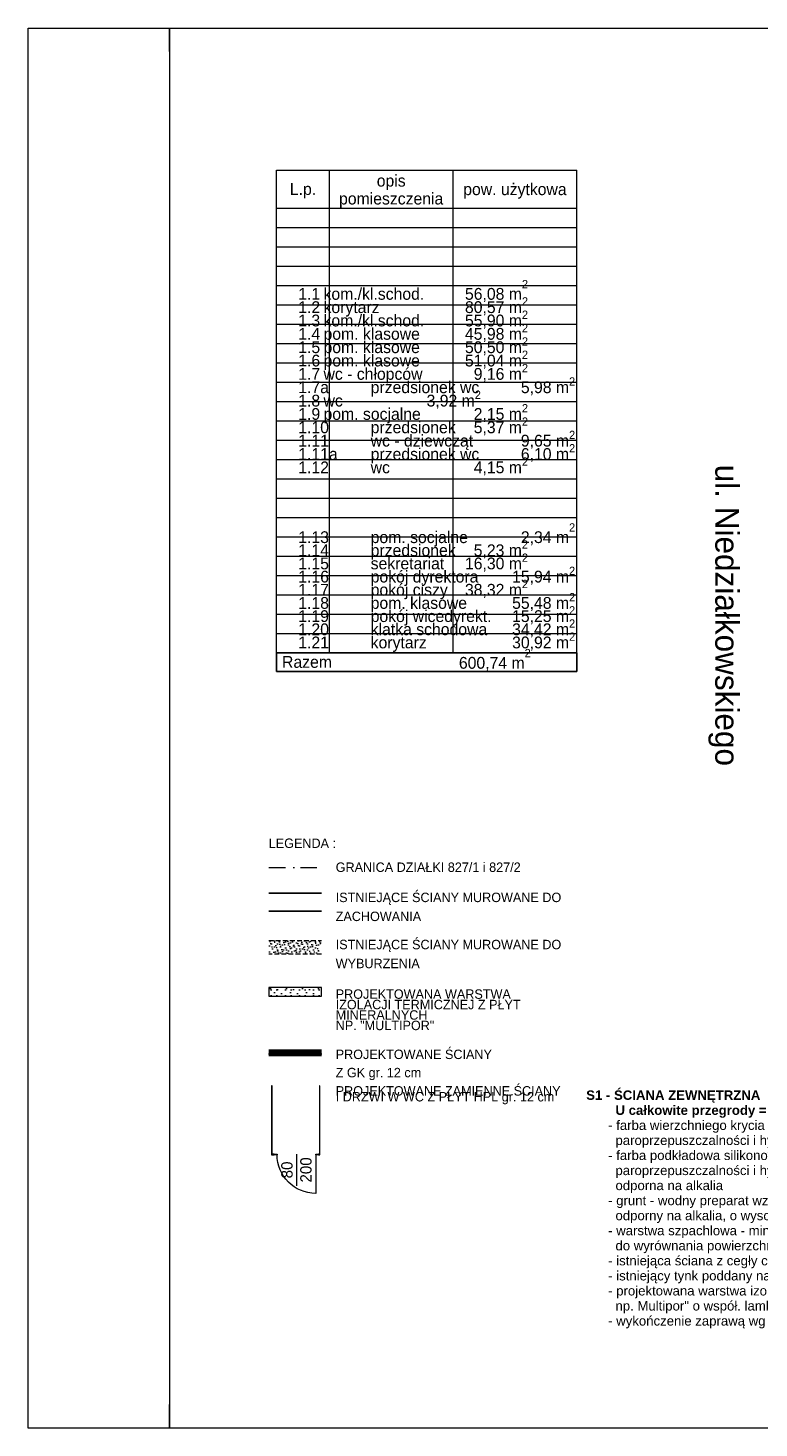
# Model space of a CAD drawing. Extents: x -145259 to -66341, y -2316 to 227384.
# Tile 35 of 143: x -145259 to -129753, y 77284 to 106984. Entities that reach past the tile are written whole.
import ezdxf

# ---------------------------------------------------------------- set-up
doc = ezdxf.new("R2010")
doc.units = 0
doc.header["$MEASUREMENT"] = 0
doc.linetypes.add('Dot & Dashed', pattern=[670.277762, 352.777767, -176.388884, 0, -141.111112])
doc.linetypes.add('Krawędzie ukryte', pattern=[150, 100, -50])
for name, color, linetype, lineweight in [('Arch drzwi_Nr_Pióra__5', 7, 'Continuous', 13), ('arch izolacje_Nr_Pióra__5', 7, 'Continuous', 13), ('Arch ocieplenie_Nr_Pióra__21', 7, 'Continuous', 13), ('Arch opisy_Nr_Pióra__1', 7, 'Continuous', 25), ('Arch opisy_Nr_Pióra__21', 7, 'Continuous', 13), ('Arch opisy_Nr_Pióra__5', 7, 'Continuous', 13), ('ARCH TABELA_Nr_Pióra__21', 7, 'Continuous', 13), ('Arch ściany działowe_Nr_Pióra__15', 214, 'Continuous', 25), ('Arch ściany działowe_Nr_Pióra__5', 7, 'Continuous', 13), ('Drzwi ArchiCAD_Nr_Pióra__5', 7, 'Continuous', 13), ('INWENT OPISY_Nr_Pióra__21', 7, 'Continuous', 13), ('INWENT.ŚCIANY_Nr_Pióra__1', 7, 'Continuous', 25), ('INWENT.ŚCIANY_Nr_Pióra__20', 1, 'Continuous', 20)]:
    doc.layers.add(name, color=color, linetype=linetype, lineweight=lineweight)
for name, color, linetype in [('arch izolacje', 7, 'Continuous'), ('Arch ocieplenie', 7, 'Continuous'), ('Arch ściany działowe', 7, 'Continuous'), ('Drzwi ArchiCAD', 7, 'Continuous')]:
    doc.layers.add(name, color=color, linetype=linetype)
doc.layers.add('Arch wyburzenia_Nr_Pióra__2', color=7, linetype='Continuous', lineweight=13, true_color=0x7f7f7f)
doc.layers.add('INWENT.ŚCIANY_Nr_Pióra__2', color=7, linetype='Continuous', lineweight=13, true_color=0x7f7f7f)
doc.styles.add('GENERATED_STYLE_4', font='txt')
doc.styles.add('GENERATED_STYLE_6', font='txt')
doc.styles.add('GENERATED_STYLE_7', font='txt')
doc.styles.add('GENERATED_STYLE_8', font='txt')

# ---------------------------------------------------------------- blocks, each defined once
blk = doc.blocks.new('Ściana_345', base_point=(-140152, 86628))
at = {"layer": 'Arch ocieplenie_Nr_Pióra__21', "linetype": 'Continuous'}
h = blk.add_hatch(dxfattribs=at)
h.set_pattern_fill('Structural_Concrete', color=256, style=0, pattern_type=2)
h.set_pattern_definition([(0, (0, 0), (0, 623.5383), [60, -300]), (0, (180, 311.8), (0, 623.5383), [60, -300]), (60, (0, 0), (-540, 311.7692), [60, -300]), (60, (360, 0), (-540, 311.7692), [60, -300]), (120, (60, 0), (540, 311.7692), [60, -300]), (120, (420, 0), (540, 311.7692), [60, -300]), (0, (0, 60), (0, 120.000005), [0, -120, 0, -180.00001]), (45, (60, 60), (-84.85282, 84.85282), [0, -90, 0, -150.00001])])
h.paths.add_polyline_path([(-140152, 86448), (-139032, 86448), (-139032, 86628), (-140152, 86628)], flags=0)
for p, q in [((-139032, 86628), (-140152, 86628)), ((-140152, 86628), (-140152, 86448)), ((-140152, 86448), (-139032, 86448)), ((-139032, 86448), (-139032, 86628))]:
    blk.add_line(p, q, dxfattribs=at)
blk = doc.blocks.new('D1 Drzwi proste 14')
at = {"layer": 'Drzwi ArchiCAD_Nr_Pióra__5', "linetype": 'Continuous'}
for p, q in [((410, 0), (410, 820)), ((-410, 0), (-470, 0)), ((-470, 0), (-470, -10)), ((-470, 0), (-470, -10)), ((-410, -10), (-410, 0)), ((470, 0), (410, 0)), ((410, 0), (410, -10)), ((470, -10), (470, 0)), ((470, 0), (470, -10)), ((-470, -10), (-410, -10)), ((410, -10), (470, -10))]:
    blk.add_line(p, q, dxfattribs=at)
blk.add_arc((410, 0), 820, 90, 180, dxfattribs=at)
blk = doc.blocks.new('Ściana_346', base_point=(-139066, 83093))
at = {"layer": 'Arch ściany działowe_Nr_Pióra__15', "linetype": 'Continuous'}
for points in [[(-140093, 83093), (-140093, 83081), (-140036, 83081), (-140036, 83091), (-140036, 83093)], [(-139078, 83093), (-139096, 83093), (-139096, 83091), (-139096, 83081), (-139066, 83081)]]:
    blk.add_hatch(color=256, dxfattribs=at).paths.add_polyline_path(points, flags=0)
at = {"layer": 'Arch ściany działowe_Nr_Pióra__5', "linetype": 'Continuous'}
for p, q in [((-140093, 83093), (-140093, 83081)), ((-140093, 83081), (-140036, 83081)), ((-140036, 83093), (-140081, 83093)), ((-140036, 83091), (-140036, 83093)), ((-140036, 83081), (-140036, 83091)), ((-139096, 83091), (-139096, 83093)), ((-139078, 83093), (-139096, 83093)), ((-139096, 83081), (-139096, 83091)), ((-139096, 83081), (-139066, 83081))]:
    blk.add_line(p, q, dxfattribs=at)
at = {"layer": 'Drzwi ArchiCAD', "color": 8, "linetype": 'Continuous', "lineweight": 13, "true_color": 0x7f7f7f, "xscale": -1, "zscale": 1000, "rotation": -179.9999999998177}
blk.add_blockref('D1 Drzwi proste 14', (-139566, 83081), dxfattribs=at)
blk = doc.blocks.new('Ściana_347', base_point=(-140081, 84543))
at = {"layer": 'Arch ściany działowe_Nr_Pióra__15', "linetype": 'Continuous'}
blk.add_hatch(color=256, dxfattribs=at).paths.add_polyline_path([(-140093, 84543), (-140093, 83093), (-140081, 83093), (-140081, 84543)], flags=0)
at = {"layer": 'Arch ściany działowe_Nr_Pióra__5', "linetype": 'Continuous'}
for p, q in [((-140093, 84543), (-140093, 83093)), ((-140081, 84543), (-140093, 84543)), ((-140081, 83093), (-140081, 84543))]:
    blk.add_line(p, q, dxfattribs=at)
blk = doc.blocks.new('Ściana_348', base_point=(-139066, 84543))
at = {"layer": 'Arch ściany działowe_Nr_Pióra__15', "linetype": 'Continuous'}
blk.add_hatch(color=256, dxfattribs=at).paths.add_polyline_path([(-139078, 84543), (-139078, 83093), (-139066, 83081), (-139066, 84543)], flags=0)
at = {"layer": 'Arch ściany działowe_Nr_Pióra__5', "linetype": 'Continuous'}
for p, q in [((-139078, 84543), (-139078, 83093)), ((-139066, 84543), (-139078, 84543)), ((-139066, 83081), (-139066, 84543))]:
    blk.add_line(p, q, dxfattribs=at)
blk = doc.blocks.new('Izolacja cieplna 14_44', base_point=(-139032, 85274))
at = {"layer": 'arch izolacje_Nr_Pióra__5', "linetype": 'Continuous'}
for p, q in [((-140139, 85253), (-140151, 85225)), ((-140124, 85225), (-140136, 85253)), ((-140109, 85253), (-140121, 85225)), ((-140094, 85225), (-140107, 85253)), ((-140080, 85253), (-140092, 85225)), ((-140065, 85225), (-140077, 85253)), ((-140050, 85253), (-140062, 85225)), ((-140035, 85225), (-140048, 85253)), ((-140021, 85253), (-140033, 85225)), ((-140006, 85225), (-140018, 85253)), ((-139991, 85253), (-140004, 85225)), ((-139977, 85225), (-139989, 85253)), ((-139962, 85253), (-139974, 85225)), ((-139947, 85225), (-139959, 85253)), ((-139932, 85253), (-139945, 85225)), ((-139918, 85225), (-139930, 85253)), ((-139903, 85253), (-139915, 85225)), ((-139888, 85225), (-139900, 85253)), ((-139873, 85253), (-139886, 85225)), ((-139859, 85225), (-139871, 85253)), ((-139844, 85253), (-139856, 85225)), ((-139829, 85225), (-139841, 85253)), ((-139814, 85253), (-139827, 85225)), ((-139800, 85225), (-139812, 85253)), ((-139785, 85253), (-139797, 85225)), ((-139770, 85225), (-139782, 85253)), ((-139755, 85253), (-139768, 85225)), ((-139741, 85225), (-139753, 85253)), ((-139726, 85253), (-139738, 85225)), ((-139711, 85225), (-139724, 85253)), ((-139697, 85253), (-139709, 85225)), ((-139682, 85225), (-139694, 85253)), ((-139667, 85253), (-139679, 85225)), ((-139652, 85225), (-139665, 85253)), ((-139638, 85253), (-139650, 85225)), ((-139623, 85225), (-139635, 85253)), ((-139608, 85253), (-139620, 85225)), ((-139593, 85225), (-139606, 85253)), ((-139579, 85253), (-139591, 85225)), ((-139564, 85225), (-139576, 85253)), ((-139549, 85253), (-139561, 85225)), ((-139534, 85225), (-139547, 85253)), ((-139520, 85253), (-139532, 85225)), ((-139505, 85225), (-139517, 85253)), ((-139490, 85253), (-139502, 85225)), ((-139475, 85225), (-139488, 85253)), ((-139461, 85253), (-139473, 85225)), ((-139446, 85225), (-139458, 85253)), ((-139431, 85253), (-139444, 85225)), ((-139417, 85225), (-139429, 85253)), ((-139402, 85253), (-139414, 85225)), ((-139387, 85225), (-139399, 85253)), ((-139372, 85253), (-139385, 85225)), ((-139358, 85225), (-139370, 85253)), ((-139343, 85253), (-139355, 85225)), ((-139328, 85225), (-139340, 85253)), ((-139313, 85253), (-139326, 85225)), ((-139299, 85225), (-139311, 85253)), ((-139284, 85253), (-139296, 85225)), ((-139269, 85225), (-139281, 85253)), ((-139254, 85253), (-139267, 85225)), ((-139240, 85225), (-139252, 85253)), ((-139225, 85253), (-139237, 85225)), ((-139210, 85225), (-139222, 85253)), ((-139195, 85253), (-139208, 85225)), ((-139181, 85225), (-139193, 85253)), ((-139166, 85253), (-139178, 85225)), ((-139151, 85225), (-139164, 85253)), ((-139137, 85253), (-139149, 85225)), ((-139122, 85225), (-139134, 85253)), ((-139107, 85253), (-139119, 85225)), ((-139092, 85225), (-139105, 85253)), ((-139078, 85253), (-139090, 85225)), ((-139063, 85225), (-139075, 85253)), ((-139048, 85253), (-139060, 85225)), ((-139033, 85225), (-139046, 85253))]:
    blk.add_line(p, q, dxfattribs=at)
for centre, start_param, end_param in [((-140152, 85259), 1.158004, 3.141593), ((-140123, 85259), 1.158004, 5.125183), ((-140093, 85259), 1.158004, 5.125183), ((-140064, 85259), 1.158004, 5.125183), ((-140034, 85259), 1.158004, 5.125183), ((-140005, 85259), 1.158004, 5.125183), ((-139975, 85259), 1.158004, 5.125183), ((-139946, 85259), 1.158004, 5.125183), ((-139916, 85259), 1.158004, 5.125183), ((-139887, 85259), 1.158004, 5.125183), ((-139857, 85259), 1.158004, 5.125183), ((-139828, 85259), 1.158004, 5.125183), ((-139798, 85259), 1.158004, 5.125183), ((-139769, 85259), 1.158004, 5.125183), ((-139739, 85259), 1.158004, 5.125183), ((-139710, 85259), 1.158004, 5.125183), ((-139681, 85259), 1.158004, 5.125183), ((-139651, 85259), 1.158004, 5.125183), ((-139622, 85259), 1.158004, 5.125183), ((-139592, 85259), 1.158004, 5.125183), ((-139563, 85259), 1.158004, 5.125183), ((-139533, 85259), 1.158004, 5.125183), ((-139504, 85259), 1.158004, 5.125183), ((-139474, 85259), 1.158004, 5.125183), ((-139445, 85259), 1.158004, 5.125183), ((-139415, 85259), 1.158004, 5.125183), ((-139386, 85259), 1.158004, 5.125183), ((-139356, 85259), 1.158004, 5.125183), ((-139327, 85259), 1.158004, 5.125183), ((-139297, 85259), 1.158004, 5.125183), ((-139268, 85259), 1.158004, 5.125183), ((-139238, 85259), 1.158004, 5.125183), ((-139209, 85259), 1.158004, 5.125183), ((-139179, 85259), 1.158004, 5.125183), ((-139150, 85259), 1.158004, 5.125183), ((-139121, 85259), 1.158004, 5.125183), ((-139091, 85259), 1.158004, 5.125183), ((-139062, 85259), 1.158004, 5.125183), ((-139032, 85259), 3.141593, 5.125182), ((-140137, 85219), 4.299595, 8.266775), ((-140108, 85219), 4.299595, 8.266775), ((-140078, 85219), 4.299595, 8.266775), ((-140049, 85219), 4.299595, 8.266775), ((-140019, 85219), 4.299595, 8.266775), ((-139990, 85219), 4.299595, 8.266775), ((-139961, 85219), 4.299595, 8.266775), ((-139931, 85219), 4.299595, 8.266775), ((-139902, 85219), 4.299595, 8.266775), ((-139872, 85219), 4.299595, 8.266775), ((-139843, 85219), 4.299595, 8.266775), ((-139813, 85219), 4.299595, 8.266775), ((-139784, 85219), 4.299595, 8.266775), ((-139754, 85219), 4.299595, 8.266775), ((-139725, 85219), 4.299595, 8.266775), ((-139695, 85219), 4.299595, 8.266775), ((-139666, 85219), 4.299595, 8.266775), ((-139636, 85219), 4.299595, 8.266775), ((-139607, 85219), 4.299595, 8.266775), ((-139577, 85219), 4.299595, 8.266775), ((-139548, 85219), 4.299595, 8.266775), ((-139518, 85219), 4.299595, 8.266775), ((-139489, 85219), 4.299595, 8.266775), ((-139459, 85219), 4.299595, 8.266775), ((-139430, 85219), 4.299595, 8.266775), ((-139401, 85219), 4.299595, 8.266775), ((-139371, 85219), 4.299595, 8.266775), ((-139342, 85219), 4.299595, 8.266775), ((-139312, 85219), 4.299595, 8.266775), ((-139283, 85219), 4.299595, 8.266775), ((-139253, 85219), 4.299595, 8.266775), ((-139224, 85219), 4.299595, 8.266775), ((-139194, 85219), 4.299595, 8.266775), ((-139165, 85219), 4.299595, 8.266775), ((-139135, 85219), 4.299595, 8.266775), ((-139106, 85219), 4.299595, 8.266775), ((-139076, 85219), 4.299595, 8.266775), ((-139047, 85219), 4.299595, 8.266775)]:
    blk.add_ellipse(centre, major_axis=(0, -14.9), ratio=0.989883, start_param=start_param, end_param=end_param, dxfattribs=at)

msp = doc.modelspace()

# ---------------------------------------------------------------- hatches: boundary and pattern name
at = {"layer": 'Arch wyburzenia_Nr_Pióra__2', "linetype": 'Continuous'}
h = msp.add_hatch(dxfattribs=at)
h.set_pattern_fill('Cut_Stone', color=256, style=0, pattern_type=2)
h.set_pattern_definition([(45, (0, 200), (-63.63961, 63.63961), [0, -60, 0, -90]), (110, (200, 200), (84.572336, 30.781813), [0, -44, 0, -76])])
h.paths.add_polyline_path([(-140152.1, 87338.1), (-139032.1, 87338.1), (-139032.1, 87628.1), (-140152.1, 87628.1)], flags=0)

# ---------------------------------------------------------------- linework, layer by layer
at = {"layer": 'Arch drzwi_Nr_Pióra__5', "linetype": 'Continuous'}
msp.add_line((-139566, 83093.2), (-139566, 82423.2), dxfattribs=at)
at = {"layer": 'Arch opisy_Nr_Pióra__1', "linetype": 'Continuous'}
for p, q in [((-139990.3, 93731.7), (-139990.3, 93330.1)), ((-139990.3, 93731.7), (-133615.3, 93731.7)), ((-133615.3, 93731.7), (-133615.3, 93330.1)), ((-139990.3, 93330.1), (-133615.3, 93330.1))]:
    msp.add_line(p, q, dxfattribs=at)
at = {"layer": 'Arch opisy_Nr_Pióra__21', "linetype": 'Continuous'}
for p, q in [((-139990.3, 93731.7), (-139990.3, 103964.7)), ((-139990.3, 103964.7), (-133615.3, 103964.7)), ((-138865.3, 93731.7), (-138865.3, 103964.7)), ((-136240.3, 93731.7), (-136240.3, 103964.7)), ((-133615.3, 93731.7), (-133615.3, 103964.7)), ((-139990.3, 103161.7), (-133615.3, 103161.7)), ((-139990.3, 102751.7), (-133615.3, 102751.7)), ((-139990.3, 102341.7), (-133615.3, 102341.7)), ((-139990.3, 101931.7), (-133615.3, 101931.7)), ((-139990.3, 101521.7), (-133615.3, 101521.7)), ((-139990.3, 101111.7), (-133615.3, 101111.7)), ((-139990.3, 100701.7), (-133615.3, 100701.7)), ((-139990.3, 100291.7), (-133615.3, 100291.7)), ((-139990.3, 99881.7), (-133615.3, 99881.7)), ((-139990.3, 99471.7), (-133615.3, 99471.7)), ((-139990.3, 99061.7), (-133615.3, 99061.7)), ((-139990.3, 98651.7), (-133615.3, 98651.7)), ((-139990.3, 98241.7), (-133615.3, 98241.7)), ((-139990.3, 97831.7), (-133615.3, 97831.7)), ((-139990.3, 97421.7), (-133615.3, 97421.7)), ((-139990.3, 97011.7), (-133615.3, 97011.7)), ((-139990.3, 96601.7), (-133615.3, 96601.7)), ((-139990.3, 96191.7), (-133615.3, 96191.7)), ((-139990.3, 95781.7), (-133615.3, 95781.7)), ((-139990.3, 95371.7), (-133615.3, 95371.7)), ((-139990.3, 94961.7), (-133615.3, 94961.7)), ((-139990.3, 94551.7), (-133615.3, 94551.7)), ((-139990.3, 94141.7), (-133615.3, 94141.7)), ((-139990.3, 93733.4), (-133615.3, 93733.4)), ((-139990.3, 93731.7), (-133615.3, 93731.7)), ((-139990.3, 93731.7), (-133615.3, 93731.7)), ((-139990.3, 93731.7), (-133615.3, 93731.7))]:
    msp.add_line(p, q, dxfattribs=at)
at = {"layer": 'ARCH TABELA_Nr_Pióra__21', "linetype": 'Continuous'}
for p, q in [((-145258.7, 77283.6), (-145258.7, 106983.6)), ((-145258.7, 106983.6), (-70258.7, 106983.6)), ((-142258.7, 106983.6), (-142258.7, 77283.6)), ((-142258.7, 106483.6), (-142258.7, 106983.6)), ((-142258.7, 77283.6), (-142258.7, 77783.6)), ((-70258.7, 77283.6), (-145258.7, 77283.6))]:
    msp.add_line(p, q, dxfattribs=at)
at = {"layer": 'Arch ściany działowe_Nr_Pióra__5', "linetype": 'Continuous'}
for p, q in [((-139032.1, 85298.7), (-140152.1, 85298.7)), ((-139032.1, 85286.2), (-140152.1, 85286.2)), ((-139032.1, 85273.7), (-140152.1, 85273.7)), ((-139032.1, 85203.7), (-140152.1, 85203.7)), ((-139032.1, 85191.2), (-140152.1, 85191.2)), ((-139032.1, 85178.7), (-140152.1, 85178.7))]:
    msp.add_line(p, q, dxfattribs=at)
at = {"layer": 'INWENT.ŚCIANY_Nr_Pióra__1', "linetype": 'Continuous'}
for p, q in [((-140152.1, 88628.1), (-139032.1, 88628.1)), ((-139032.1, 88248.1), (-140152.1, 88248.1))]:
    msp.add_line(p, q, dxfattribs=at)
at = {"layer": 'INWENT.ŚCIANY_Nr_Pióra__2', "linetype": 'Krawędzie ukryte'}
for p, q in [((-140152.1, 87628.1), (-139032.1, 87628.1)), ((-139032.1, 87338.1), (-140152.1, 87338.1))]:
    msp.add_line(p, q, dxfattribs=at)
at = {"layer": 'INWENT.ŚCIANY_Nr_Pióra__20', "linetype": 'Dot & Dashed'}
msp.add_line((-140152.1, 89175.1), (-139032.1, 89175.1), dxfattribs=at)

# ---------------------------------------------------------------- block references
at = {"layer": 'arch izolacje', "color": 104, "linetype": 'Continuous', "lineweight": 20, "true_color": 0x029e21}
msp.add_blockref('Izolacja cieplna 14_44', (-139032.1, 85273.7), dxfattribs=at)
at = {"layer": 'Arch ocieplenie'}
msp.add_blockref('Ściana_345', (-140152.1, 86628.1), dxfattribs=at)
at = {"layer": 'Arch ściany działowe'}
for name, p in [('Ściana_347', (-140081, 84543.2)), ('Ściana_348', (-139066, 84543.2)), ('Ściana_346', (-139066, 83093.2))]:
    msp.add_blockref(name, p, dxfattribs=at)

# ---------------------------------------------------------------- texts
at = {"layer": 'Arch drzwi_Nr_Pióra__5', "linetype": 'Continuous', "insert": (-139887.1, 82758.2), "char_height": 240, "width": 1346.334, "attachment_point": 2, "rotation": 90, "line_spacing_factor": 1.007146, "style": 'GENERATED_STYLE_7'}
msp.add_mtext('{80\\P200}', dxfattribs=at)
at = {"layer": 'Arch opisy_Nr_Pióra__1', "linetype": 'Continuous', "style": 'GENERATED_STYLE_6'}
for s, insert, char_height, attachment_point in [('{L.p.}', (-139425.3, 103366.9), 250.01, 8), ('{pow. użytkowa}', (-134930.3, 103362.4), 250.009, 8), ('{Razem}', (-139870.3, 93406.8), 250.01, 7), ('{ 600,74 m\\A1{\\H0.7x;\\S2^  ;}}', (-136211.5, 93344.5), 250.009, 7)]:
    msp.add_mtext(s, dxfattribs=dict(at, insert=insert, char_height=char_height, attachment_point=attachment_point))
at = {"layer": 'Arch opisy_Nr_Pióra__1', "linetype": 'Continuous', "char_height": 250.009}
for s, insert, width, attachment_point, line_spacing_factor, style in [('{opis\\Ppomieszczenia}', (-137555.3, 103164.1), 2402.028, 8, 0.912199, 'GENERATED_STYLE_6'), ('{     1.1^Ikom./kl.schod.^I56,08 m\\A1{\\H0.7x;\\S2^  ;}^I\\P     1.2^Ikorytarz^I^I80,57 m\\A1{\\H0.7x;\\S2^  ;}^I\\P     1.3^Ikom./kl.schod.^I55,90 m\\A1{\\H0.7x;\\S2^  ;}^I\\P     1.4^Ipom. klasowe^I45,98 m\\A1{\\H0.7x;\\S2^  ;}^I\\P     1.5^Ipom. klasowe^I50,50 m\\A1{\\H0.7x;\\S2^  ;}^I\\P     1.6^Ipom. klasowe^I51,04 m\\A1{\\H0.7x;\\S2^  ;}^I\\P     1.7^Iwc - chłopców^I  9,16 m\\A1{\\H0.7x;\\S2^  ;}^I\\P     1.7a^Iprzedsionek wc^I  5,98 m\\A1{\\H0.7x;\\S2^  ;}^I\\P     1.8^Iwc^I^I  3,92 m\\A1{\\H0.7x;\\S2^  ;}^I\\P     1.9^Ipom. socjalne^I  2,15 m\\A1{\\H0.7x;\\S2^  ;}^I\\P     1.10^Iprzedsionek^I  5,37 m\\A1{\\H0.7x;\\S2^  ;}^I\\P     1.11^Iwc - dziewcząt^I  9,65 m\\A1{\\H0.7x;\\S2^  ;}^I\\P     1.11a^Iprzedsionek wc^I  6,10 m\\A1{\\H0.7x;\\S2^  ;}^I\\P     1.12^Iwc^I^I  4,15 m\\A1{\\H0.7x;\\S2^  ;}^I^I}', (-139990.3, 97452.6), 6402.5, 7, 0.471713, 'GENERATED_STYLE_4'), ('{     1.13^Ipom. socjalne^I  2,34 m\\A1{\\H0.7x;\\S2^  ;}^I\\P     1.14^Iprzedsionek^I  5,23 m\\A1{\\H0.7x;\\S2^  ;}^I\\P     1.15^Isekretariat^I16,30 m\\A1{\\H0.7x;\\S2^  ;}^I\\P     1.16^Ipokój dyrektora^I15,94 m\\A1{\\H0.7x;\\S2^  ;}^I\\P     1.17^Ipokój ciszy^I38,32 m\\A1{\\H0.7x;\\S2^  ;}^I\\P     1.18^Ipom. klasowe^I55,48 m\\A1{\\H0.7x;\\S2^  ;}^I\\P     1.19^Ipokój wicedyrekt.^I15,25 m\\A1{\\H0.7x;\\S2^  ;}^I\\P     1.20^Iklatka schodowa^I34,42 m\\A1{\\H0.7x;\\S2^  ;}^I\\P     1.21^Ikorytarz^I^I30,92 m\\A1{\\H0.7x;\\S2^  ;}^I^I}', (-139990.3, 93738.4), 6402.5, 7, 0.462365, 'GENERATED_STYLE_4')]:
    msp.add_mtext(s, dxfattribs=dict(at, insert=insert, width=width, attachment_point=attachment_point, line_spacing_factor=line_spacing_factor, style=style))
at = {"layer": 'Arch opisy_Nr_Pióra__1', "linetype": 'Continuous', "insert": (-130180.5, 94523.6), "char_height": 500, "attachment_point": 2, "rotation": 270, "style": 'GENERATED_STYLE_7'}
msp.add_mtext('{ul. Niedziałkowskiego}', dxfattribs=at)
at = {"layer": 'Arch opisy_Nr_Pióra__5', "linetype": 'Continuous', "insert": (-133418.7, 84445.3), "char_height": 200, "width": 9728.552, "attachment_point": 1, "line_spacing_factor": 0.957557, "style": 'GENERATED_STYLE_8'}
msp.add_mtext('\\A1;{\\fArial|b1|i0|c0|p38;S1 - ŚCIANA ZEWNĘTRZNA\\P        U całkowite przegrody = 0,20 W/m2K:\\P\\fArial|b0|i0|c0|p38;      - farba wierzchniego krycia silikonowa o wysokim współczynniku \\P        paroprzepuszczalności i hydrofobowości, światłotrwała , odporna na alkalia \\P      - farba podkładowa silikonowa o wysokim współczynniku \\P        paroprzepuszczalności i hydrofobowości, światłotrwała , \\P        odporna na alkalia\\P      - grunt - wodny preparat wzmacniająco-hydrofobizującym, \\P        odporny na alkalia, o wysokiej zdolności wnikania w podłoże\\P      - warstwa szpachlowa - mineralny tynk drobnoziarnisty, \\P        do wyrównania powierzchni tynków \\P      - istniejąca ściana z cegły ceramicznej pełnej - 60 cm\\P      - istniejący tynk poddany naprawą  \\P      - projektowana warstwa izolacji termicznej z płyt mineralnych\\P        np. Multipor" o współ. lambda = 0,040 W/mK- 18 cm \\P      - wykończenie zaprawą wg instrukcji dostawcy płyt mineralnych}', dxfattribs=at)
at = {"layer": 'INWENT OPISY_Nr_Pióra__21', "linetype": 'Continuous', "char_height": 200, "attachment_point": 1, "style": 'GENERATED_STYLE_6'}
for s, insert in [('{LEGENDA :}', (-140152.1, 89788.7)), ('{GRANICA DZIAŁKI 827/1 i 827/2}', (-138732.1, 89280.6))]:
    msp.add_mtext(s, dxfattribs=dict(at, insert=insert))
at = {"layer": 'INWENT OPISY_Nr_Pióra__21', "linetype": 'Continuous', "char_height": 200, "width": 4861.522, "attachment_point": 1, "style": 'GENERATED_STYLE_6'}
for s, insert, line_spacing_factor in [('{ISTNIEJĄCE ŚCIANY MUROWANE DO ZACHOWANIA}', (-138732.1, 88640.1), 1.206619), ('{ISTNIEJĄCE ŚCIANY MUROWANE DO WYBURZENIA}', (-138732.1, 87640.1), 1.206619), ('{PROJEKTOWANA WARSTWA IZOLACJI TERMICZNEJ Z PŁYT MINERALNYCH \\PNP. "MULTIPOR"}', (-138732.1, 86588.7), 0.664767), ('{PROJEKTOWANE ŚCIANY \\PZ GK gr. 12 cm}', (-138732.1, 85310.7), 1.16144), ('{PROJEKTOWANE ZAMIENNE ŚCIANY \\PI DRZWI W WC Z PŁYT HPL gr. 12 cm}', (-138732.1, 84535.5), 0.372797)]:
    msp.add_mtext(s, dxfattribs=dict(at, insert=insert, line_spacing_factor=line_spacing_factor))

doc.saveas('drawing.dxf')
